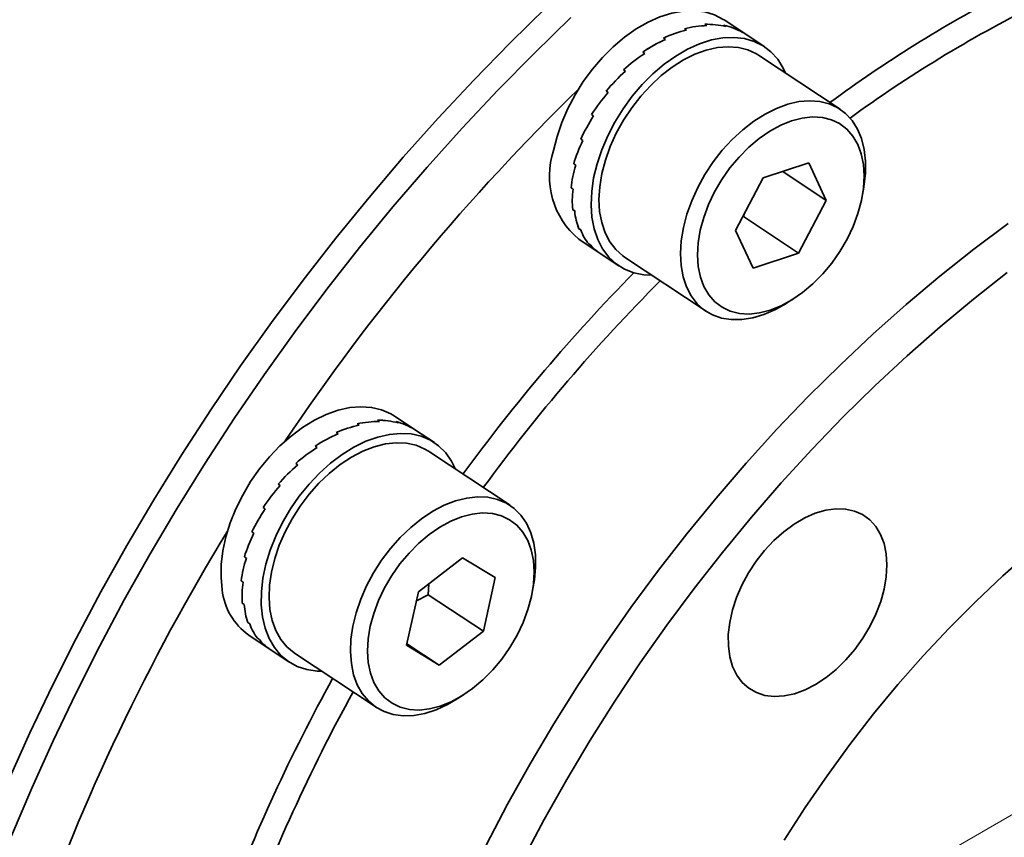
# Model space of a CAD drawing. Header units: millimetres. Extents: x -8713 to 3261, y -18743 to -8704.
# Tile 119 of 133: x 3158.89 to 3162.99, y -18293.39 to -18289.99. Entities that reach past the tile are written whole.
import ezdxf

# ---------------------------------------------------------------- set-up
doc = ezdxf.new("R2010")
doc.units = ezdxf.units.MM
doc.header["$LTSCALE"] = 10
doc.layers.add('1轮廓实线层', color=7, linetype='Continuous', lineweight=18)

msp = doc.modelspace()

# ---------------------------------------------------------------- linework, layer by layer
at = {"layer": '1轮廓实线层', "color": 7, "linetype": 'Continuous', "lineweight": 35}
for p, q in [((3161.9076, -18290.0512), (3161.822, -18289.9944)), ((3161.665, -18290.0362), (3161.6566, -18290.0307)), ((3161.6567, -18290.0307), (3161.665, -18290.0362)), ((3161.7501, -18290.018), (3161.7417, -18290.0125)), ((3161.7418, -18290.0124), (3161.7501, -18290.018)), ((3161.8291, -18290.0213), (3161.8207, -18290.0158)), ((3161.8208, -18290.0158), (3161.8291, -18290.0213)), ((3161.5775, -18290.0752), (3161.5692, -18290.0697)), ((3161.5693, -18290.0696), (3161.5776, -18290.0752)), ((3161.8986, -18290.0461), (3161.8902, -18290.0405)), ((3161.8903, -18290.0405), (3161.8986, -18290.0461)), ((3161.9891, -18290.1053), (3161.9076, -18290.0512)), ((3161.4916, -18290.1333), (3161.4832, -18290.1277)), ((3161.4833, -18290.1277), (3161.4917, -18290.1332)), ((3162.304, -18290.3661), (3161.9652, -18290.1413)), ((3161.4109, -18290.2079), (3161.4025, -18290.2023)), ((3161.4109, -18290.2078), (3161.4026, -18290.2022)), ((3161.3306, -18290.2901), (3161.339, -18290.2956)), ((3161.3389, -18290.2957), (3161.3306, -18290.2902)), ((3161.2789, -18290.393), (3161.2705, -18290.3874)), ((3161.2705, -18290.3874), (3161.2709, -18290.3876)), ((3161.2706, -18290.3873), (3161.2789, -18290.3929)), ((3161.225, -18290.4898), (3161.2334, -18290.4953)), ((3161.2333, -18290.4954), (3161.225, -18290.4899)), ((3161.225, -18290.4899), (3161.2252, -18290.4899)), ((3161.196, -18290.5929), (3161.2044, -18290.5984)), ((3161.2044, -18290.5985), (3161.196, -18290.593)), ((3161.196, -18290.593), (3161.1961, -18290.593)), ((3161.9845, -18290.6514), (3162.1736, -18290.5887)), ((3162.1736, -18290.5887), (3162.247, -18290.7449)), ((3161.8688, -18290.8703), (3161.9845, -18290.6514)), ((3162.0656, -18290.6245), (3162.247, -18290.7449)), ((3161.1848, -18290.6922), (3161.1931, -18290.6978)), ((3161.1931, -18290.6978), (3161.1848, -18290.6923)), ((3161.1849, -18290.6923), (3161.1848, -18290.6923)), ((3162.3979, -18290.7209), (3162.4032, -18290.6897)), ((3162.247, -18290.7449), (3162.1312, -18290.9638)), ((3161.1918, -18290.7834), (3161.2002, -18290.7889)), ((3161.1919, -18290.7835), (3161.1919, -18290.7834)), ((3161.2002, -18290.789), (3161.1919, -18290.7835)), ((3161.9023, -18290.8119), (3161.9066, -18290.7987)), ((3161.9023, -18290.8119), (3162.1312, -18290.9638)), ((3161.2169, -18290.8624), (3161.2252, -18290.868)), ((3161.2253, -18290.868), (3161.2169, -18290.8625)), ((3161.2169, -18290.8625), (3161.2169, -18290.8625)), ((3161.9421, -18291.0265), (3161.8688, -18290.8703)), ((3161.2169, -18290.9063), (3161.3025, -18290.963)), ((3161.2672, -18290.9315), (3161.2588, -18290.9259)), ((3161.2588, -18290.9259), (3161.2588, -18290.9259)), ((3161.2588, -18290.9259), (3161.2671, -18290.9314)), ((3161.3025, -18290.9631), (3161.384, -18291.0171)), ((3162.1312, -18290.9638), (3161.9421, -18291.0265)), ((3161.4079, -18290.9811), (3161.7467, -18291.206)), ((3162.0834, -18291.1716), (3162.11, -18291.1546)), ((3160.3028, -18291.6799), (3160.2945, -18291.6744)), ((3160.2945, -18291.6744), (3160.3029, -18291.6799)), ((3160.3873, -18291.6644), (3160.379, -18291.6588)), ((3160.3791, -18291.6588), (3160.3874, -18291.6644)), ((3160.5336, -18291.6976), (3160.449, -18291.6415)), ((3160.4654, -18291.6704), (3160.457, -18291.6648)), ((3160.4571, -18291.6649), (3160.4654, -18291.6704)), ((3160.2155, -18291.7164), (3160.2071, -18291.7109)), ((3160.2072, -18291.7108), (3160.2156, -18291.7164)), ((3160.5335, -18291.6977), (3160.5251, -18291.6922)), ((3160.5335, -18291.6977), (3160.5335, -18291.6978)), ((3160.6161, -18291.7524), (3160.5336, -18291.6976)), ((3160.1208, -18291.7666), (3160.1292, -18291.7721)), ((3160.1291, -18291.7722), (3160.1208, -18291.7667)), ((3160.9311, -18292.0132), (3160.5922, -18291.7884)), ((3160.0476, -18291.8449), (3160.0392, -18291.8393)), ((3160.0393, -18291.8393), (3160.0476, -18291.8448)), ((3159.966, -18291.9256), (3159.9744, -18291.9312)), ((3159.9743, -18291.9313), (3159.966, -18291.9257)), ((3159.9127, -18292.0275), (3159.9043, -18292.0219)), ((3159.9126, -18292.0276), (3159.9043, -18292.022)), ((3159.9043, -18292.022), (3159.9048, -18292.0222)), ((3159.8652, -18292.1296), (3159.8568, -18292.1241)), ((3159.8568, -18292.1241), (3159.857, -18292.1241)), ((3159.8569, -18292.124), (3159.8652, -18292.1295)), ((3159.8257, -18292.2272), (3159.8341, -18292.2328)), ((3159.834, -18292.2329), (3159.8257, -18292.2273)), ((3159.8257, -18292.2273), (3159.8258, -18292.2273)), ((3160.5497, -18292.3726), (3160.7338, -18292.2319)), ((3160.7338, -18292.2319), (3160.8689, -18292.3139)), ((3159.8122, -18292.3274), (3159.8123, -18292.3273)), ((3159.8122, -18292.3273), (3159.8206, -18292.3328)), ((3159.8206, -18292.3329), (3159.8122, -18292.3274)), ((3160.8689, -18292.3139), (3160.82, -18292.5368)), ((3160.5008, -18292.5955), (3160.5497, -18292.3726)), ((3160.5911, -18292.3849), (3160.5935, -18292.3392)), ((3161.0249, -18292.368), (3161.0302, -18292.3368)), ((3160.5413, -18292.411), (3160.5911, -18292.3849)), ((3160.5911, -18292.3849), (3160.82, -18292.5368)), ((3159.817, -18292.4198), (3159.817, -18292.4197)), ((3159.817, -18292.4197), (3159.8253, -18292.4252)), ((3159.8253, -18292.4253), (3159.817, -18292.4198)), ((3159.8482, -18292.5061), (3159.8398, -18292.5005)), ((3159.8399, -18292.5005), (3159.8398, -18292.5005)), ((3159.8398, -18292.5005), (3159.8482, -18292.506)), ((3160.82, -18292.5368), (3160.6359, -18292.6776)), ((3159.8439, -18292.5534), (3159.9284, -18292.6095)), ((3159.8797, -18292.566), (3159.888, -18292.5716)), ((3159.8881, -18292.5716), (3159.8797, -18292.5661)), ((3159.8797, -18292.5661), (3159.8797, -18292.5661)), ((3159.9285, -18292.6095), (3160.011, -18292.6643)), ((3160.6359, -18292.6776), (3160.5008, -18292.5955)), ((3160.5022, -18292.5889), (3160.6359, -18292.6776)), ((3160.0349, -18292.6283), (3160.3737, -18292.8531)), ((3160.7104, -18292.8188), (3160.737, -18292.8018))]:
    msp.add_line(p, q, dxfattribs=at)
at = {"layer": '1轮廓实线层'}
msp.add_line((3163.9041, -18292.7891), (3142.4258, -18305.1897), dxfattribs=at)
at = {"layer": '1轮廓实线层', "color": 7, "linetype": 'Continuous', "lineweight": 35, "flags": 128}
for points in [[(3158.8447, -18293.1575), (3158.9337, -18292.9595), (3159.0274, -18292.7625), (3159.1259, -18292.5669), (3159.2291, -18292.3729), (3159.3368, -18292.1806), (3159.4488, -18291.9903), (3159.5652, -18291.8022), (3159.6857, -18291.6165), (3159.8101, -18291.4335), (3159.9384, -18291.2534), (3160.0704, -18291.0764), (3160.2059, -18290.9026), (3160.3448, -18290.7323), (3160.4869, -18290.5657), (3160.6321, -18290.403), (3160.7802, -18290.2444), (3160.931, -18290.09), (3161.0843, -18289.94)], [(3161.822, -18289.9944), (3161.8185, -18289.9921), (3161.7818, -18289.9733), (3161.7414, -18289.9612), (3161.6979, -18289.9559), (3161.6519, -18289.9576), (3161.604, -18289.9663), (3161.555, -18289.9817), (3161.5054, -18290.0037), (3161.4561, -18290.0319), (3161.4076, -18290.0661), (3161.3607, -18290.1056), (3161.3161, -18290.15), (3161.2743, -18290.1986), (3161.2359, -18290.2507), (3161.2015, -18290.3056), (3161.1716, -18290.3626), (3161.1466, -18290.4207), (3161.1267, -18290.4793), (3161.1125, -18290.5375)], [(3161.1846, -18289.9848), (3161.0311, -18290.1336), (3160.88, -18290.2869), (3160.7317, -18290.4445), (3160.5863, -18290.6063), (3160.4439, -18290.772), (3160.3047, -18290.9414), (3160.1689, -18291.1144), (3160.0366, -18291.2908), (3159.9081, -18291.4702), (3159.7834, -18291.6526), (3159.6627, -18291.8377), (3159.5461, -18292.0252), (3159.4339, -18292.215), (3159.326, -18292.4069), (3159.2227, -18292.6005), (3159.1241, -18292.7957), (3159.0302, -18292.9923), (3158.9413, -18293.19), (3158.8574, -18293.3885)], [(3161.5256, -18290.2185), (3161.5724, -18290.1787), (3161.6208, -18290.1443), (3161.6701, -18290.1158), (3161.7197, -18290.0935), (3161.7688, -18290.0777), (3161.8167, -18290.0688), (3161.8628, -18290.0667), (3161.9065, -18290.0716), (3161.947, -18290.0834), (3161.9839, -18290.1019), (3162.0166, -18290.1268), (3162.0447, -18290.1578), (3162.0677, -18290.1945), (3162.0777, -18290.2159)], [(3161.4079, -18290.9811), (3161.4004, -18290.9759), (3161.3708, -18290.9496), (3161.3461, -18290.9174), (3161.3265, -18290.8798), (3161.3124, -18290.8374), (3161.3039, -18290.7908), (3161.3012, -18290.7407), (3161.3044, -18290.6879), (3161.3134, -18290.6331), (3161.328, -18290.5773), (3161.3481, -18290.5213), (3161.3733, -18290.4658), (3161.4032, -18290.4118), (3161.4375, -18290.36), (3161.4755, -18290.3113), (3161.5167, -18290.2664), (3161.5605, -18290.226), (3161.6062, -18290.1906), (3161.6531, -18290.1608), (3161.7005, -18290.1372), (3161.7477, -18290.1199), (3161.794, -18290.1094), (3161.8387, -18290.1056), (3161.881, -18290.1088), (3161.9204, -18290.1189), (3161.9563, -18290.1356), (3161.9652, -18290.1413)], [(3161.5204, -18291.0558), (3161.4881, -18291.0541), (3161.4459, -18291.0457), (3161.4072, -18291.0306), (3161.3723, -18291.0088), (3161.3418, -18290.9808), (3161.3162, -18290.9469), (3161.2958, -18290.9075), (3161.2809, -18290.8634), (3161.2716, -18290.8149), (3161.2682, -18290.7629), (3161.2707, -18290.7081), (3161.279, -18290.6512), (3161.293, -18290.5931), (3161.3126, -18290.5345), (3161.3374, -18290.4762), (3161.367, -18290.4192), (3161.4012, -18290.3642), (3161.4394, -18290.3119), (3161.4811, -18290.2631), (3161.5256, -18290.2185)], [(3162.0834, -18291.1716), (3162.0824, -18291.1723), (3162.0351, -18291.199), (3161.9877, -18291.2195), (3161.9409, -18291.2334), (3161.8953, -18291.2406), (3161.8517, -18291.2409), (3161.8108, -18291.2342), (3161.7731, -18291.2208), (3161.7392, -18291.2008), (3161.7097, -18291.1745), (3161.6849, -18291.1423), (3161.6653, -18291.1047), (3161.6512, -18291.0622), (3161.6427, -18291.0156), (3161.6401, -18290.9655), (3161.6432, -18290.9127), (3161.6522, -18290.858), (3161.6669, -18290.8022), (3161.6869, -18290.7461), (3161.7121, -18290.6906), (3161.7421, -18290.6366), (3161.7763, -18290.5849), (3161.8143, -18290.5362), (3161.8555, -18290.4912), (3161.8993, -18290.4508), (3161.945, -18290.4154), (3161.9919, -18290.3857), (3162.0393, -18290.362), (3162.0866, -18290.3448), (3162.1328, -18290.3342), (3162.1775, -18290.3305), (3162.2199, -18290.3337), (3162.2593, -18290.3437), (3162.2951, -18290.3605), (3162.3269, -18290.3837), (3162.3541, -18290.413), (3162.3763, -18290.448), (3162.3932, -18290.4881), (3162.4045, -18290.5327), (3162.4101, -18290.5811), (3162.4098, -18290.6327), (3162.4037, -18290.6865), (3162.4032, -18290.6897)], [(3162.1913, -18291.0917), (3162.2319, -18291.0506), (3162.2696, -18291.0055), (3162.3036, -18290.9569), (3162.3334, -18290.9058), (3162.3586, -18290.853), (3162.3785, -18290.7994), (3162.393, -18290.746), (3162.4018, -18290.6936), (3162.4046, -18290.6432), (3162.4016, -18290.5955), (3162.3926, -18290.5516), (3162.3779, -18290.5119), (3162.3578, -18290.4774), (3162.3325, -18290.4485), (3162.3025, -18290.4257), (3162.2684, -18290.4095), (3162.2306, -18290.4001), (3162.1899, -18290.3977), (3162.1469, -18290.4023), (3162.1024, -18290.4138), (3162.0571, -18290.432), (3162.0118, -18290.4567), (3161.9674, -18290.4874), (3161.9244, -18290.5235), (3161.8838, -18290.5646), (3161.8461, -18290.6097), (3161.8121, -18290.6583), (3161.7823, -18290.7094), (3161.7572, -18290.7622), (3161.7372, -18290.8158), (3161.7227, -18290.8692), (3161.7139, -18290.9216), (3161.7111, -18290.972), (3161.7141, -18291.0197), (3161.7231, -18291.0637), (3161.7378, -18291.1033), (3161.7579, -18291.1378), (3161.7832, -18291.1667), (3161.8132, -18291.1895), (3161.8474, -18291.2057), (3161.8851, -18291.2151), (3161.9259, -18291.2175), (3161.9688, -18291.2129), (3162.0134, -18291.2014), (3162.0586, -18291.1832), (3162.1039, -18291.1585), (3162.1483, -18291.1278), (3162.1913, -18291.0917)], [(3160.8312, -18293.4264), (3160.9207, -18293.2565), (3161.0148, -18293.0884), (3161.1133, -18292.9223), (3161.2161, -18292.7585), (3161.323, -18292.5973), (3161.4339, -18292.4389), (3161.5485, -18292.2835), (3161.6668, -18292.1314), (3161.7884, -18291.9828), (3161.9133, -18291.838), (3162.0412, -18291.6971), (3162.172, -18291.5605), (3162.3054, -18291.4283), (3162.4412, -18291.3007), (3162.5792, -18291.178), (3162.7192, -18291.0602), (3162.861, -18290.9477), (3163.0043, -18290.8405)], [(3160.8312, -18293.4264), (3160.9207, -18293.2565), (3161.0148, -18293.0884), (3161.1133, -18292.9223), (3161.2161, -18292.7585), (3161.323, -18292.5973), (3161.4339, -18292.4389), (3161.5485, -18292.2835), (3161.6668, -18292.1314), (3161.7884, -18291.9828), (3161.9133, -18291.838), (3162.0412, -18291.6971), (3162.172, -18291.5605), (3162.3054, -18291.4283), (3162.4412, -18291.3007), (3162.5792, -18291.178), (3162.7192, -18291.0602), (3162.861, -18290.9477), (3163.0043, -18290.8405)], [(3163, -18291.0453), (3162.8594, -18291.1555), (3162.7205, -18291.271), (3162.5836, -18291.3915), (3162.4488, -18291.5168), (3162.3164, -18291.6468), (3162.1866, -18291.7812), (3162.0596, -18291.9199), (3161.9356, -18292.0625), (3161.8147, -18292.2089), (3161.6972, -18292.3589), (3161.5833, -18292.5121), (3161.4731, -18292.6685), (3161.3668, -18292.8276), (3161.2646, -18292.9894), (3161.1667, -18293.1534), (3161.0731, -18293.3195), (3160.9841, -18293.4874)], [(3163, -18291.0453), (3162.8594, -18291.1555), (3162.7205, -18291.271), (3162.5836, -18291.3915), (3162.4488, -18291.5168), (3162.3164, -18291.6468), (3162.1866, -18291.7812), (3162.0596, -18291.9199), (3161.9356, -18292.0625), (3161.8147, -18292.2089), (3161.6972, -18292.3589), (3161.5833, -18292.5121), (3161.4731, -18292.6685), (3161.3668, -18292.8276), (3161.2646, -18292.9894), (3161.1667, -18293.1534), (3161.0731, -18293.3195), (3160.9841, -18293.4874)], [(3160.449, -18291.6415), (3160.4344, -18291.6326), (3160.3965, -18291.6159), (3160.3551, -18291.6059), (3160.3108, -18291.6029), (3160.2641, -18291.6067), (3160.2158, -18291.6175), (3160.1665, -18291.635), (3160.117, -18291.659), (3160.0678, -18291.6891), (3160.0198, -18291.725), (3159.9735, -18291.7661), (3159.9297, -18291.8119), (3159.8889, -18291.8616), (3159.8517, -18291.9147), (3159.8187, -18291.9704), (3159.7902, -18292.0278), (3159.7668, -18292.0862), (3159.7487, -18292.1447), (3159.7362, -18292.2026), (3159.7294, -18292.2591), (3159.7285, -18292.3132), (3159.7334, -18292.3643)], [(3160.0171, -18292.0282), (3160.0541, -18291.975), (3160.0947, -18291.9251), (3160.1384, -18291.8791), (3160.1846, -18291.8378), (3160.2326, -18291.8016), (3160.2817, -18291.7712), (3160.3312, -18291.7469), (3160.3805, -18291.7291), (3160.4289, -18291.718), (3160.4757, -18291.7138), (3160.5201, -18291.7165), (3160.5617, -18291.7261), (3160.5998, -18291.7425), (3160.6339, -18291.7655), (3160.6634, -18291.7947), (3160.6881, -18291.8296), (3160.7047, -18291.863)], [(3160.0349, -18292.6283), (3160.0334, -18292.6273), (3160.003, -18292.6021), (3159.9774, -18292.571), (3159.9568, -18292.5344), (3159.9416, -18292.4928), (3159.9321, -18292.4469), (3159.9283, -18292.3975), (3159.9304, -18292.3451), (3159.9383, -18292.2907), (3159.9519, -18292.235), (3159.9709, -18292.1789), (3159.9952, -18292.1232), (3160.0243, -18292.0689), (3160.0578, -18292.0166), (3160.0951, -18291.9673), (3160.1358, -18291.9216), (3160.1791, -18291.8803), (3160.2245, -18291.8439), (3160.2713, -18291.8131), (3160.3186, -18291.7883), (3160.3659, -18291.7698), (3160.4125, -18291.7579), (3160.4575, -18291.7529), (3160.5003, -18291.7548), (3160.5403, -18291.7636), (3160.5769, -18291.7791), (3160.5922, -18291.7884)], [(3160.7104, -18292.8188), (3160.671, -18292.8416), (3160.6236, -18292.8633), (3160.5766, -18292.8785), (3160.5307, -18292.8869), (3160.4867, -18292.8885), (3160.4452, -18292.8831), (3160.4069, -18292.8709), (3160.3722, -18292.8521), (3160.3419, -18292.827), (3160.3162, -18292.7959), (3160.2956, -18292.7592), (3160.2804, -18292.7177), (3160.2709, -18292.6718), (3160.2671, -18292.6223), (3160.2692, -18292.5699), (3160.2771, -18292.5155), (3160.2907, -18292.4598), (3160.3098, -18292.4037), (3160.334, -18292.3481), (3160.3631, -18292.2937), (3160.3966, -18292.2415), (3160.4339, -18292.1922), (3160.4746, -18292.1465), (3160.5179, -18292.1051), (3160.5633, -18292.0688), (3160.6101, -18292.0379), (3160.6575, -18292.0131), (3160.7048, -18291.9946), (3160.7513, -18291.9828), (3160.7963, -18291.9778), (3160.8391, -18291.9797), (3160.8791, -18291.9885), (3160.9157, -18292.004), (3160.9483, -18292.026), (3160.9763, -18292.0542), (3160.9995, -18292.0881), (3161.0174, -18292.1273), (3161.0298, -18292.1711), (3161.0365, -18292.2189), (3161.0373, -18292.2699), (3161.0323, -18292.3234), (3161.0302, -18292.3368)], [(3160.1474, -18292.7029), (3160.1289, -18292.7024), (3160.0858, -18292.6962), (3160.0459, -18292.6831), (3160.0097, -18292.6634), (3159.9779, -18292.6373), (3159.9507, -18292.6052), (3159.9286, -18292.5675), (3159.912, -18292.5248), (3159.9009, -18292.4776), (3159.8957, -18292.4266), (3159.8963, -18292.3726), (3159.9028, -18292.3163), (3159.915, -18292.2585), (3159.9329, -18292.1999), (3159.9561, -18292.1415), (3159.9843, -18292.084), (3160.0171, -18292.0282)], [(3160.9306, -18292.604), (3160.9604, -18292.5529), (3160.9856, -18292.5001), (3161.0055, -18292.4465), (3161.02, -18292.3931), (3161.0288, -18292.3407), (3161.0316, -18292.2903), (3161.0286, -18292.2427), (3161.0196, -18292.1987), (3161.0049, -18292.1591), (3160.9848, -18292.1245), (3160.9595, -18292.0956), (3160.9295, -18292.0729), (3160.8954, -18292.0567), (3160.8576, -18292.0473), (3160.8169, -18292.0448), (3160.7739, -18292.0494), (3160.7294, -18292.0609), (3160.6841, -18292.0792), (3160.6388, -18292.1038), (3160.5944, -18292.1345), (3160.5515, -18292.1707), (3160.5108, -18292.2117), (3160.4732, -18292.2569), (3160.4391, -18292.3054), (3160.4093, -18292.3566), (3160.3842, -18292.4094), (3160.3642, -18292.4629), (3160.3497, -18292.5164), (3160.341, -18292.5688), (3160.3381, -18292.6192), (3160.3412, -18292.6668), (3160.3501, -18292.7108), (3160.3648, -18292.7504), (3160.3849, -18292.7849), (3160.4102, -18292.8138), (3160.4402, -18292.8366), (3160.4744, -18292.8528), (3160.5121, -18292.8622), (3160.5529, -18292.8647), (3160.5958, -18292.8601), (3160.6404, -18292.8486), (3160.6856, -18292.8303), (3160.7309, -18292.8056), (3160.7754, -18292.7749), (3160.8183, -18292.7388), (3160.8589, -18292.6978), (3160.8966, -18292.6526), (3160.9306, -18292.604)], [(3162.4991, -18292.2614), (3162.496, -18292.2151), (3162.4872, -18292.1725), (3162.4726, -18292.1342), (3162.4526, -18292.101), (3162.4276, -18292.0734), (3162.3979, -18292.052), (3162.3641, -18292.0372), (3162.3269, -18292.0291), (3162.2868, -18292.0279), (3162.2447, -18292.0338), (3162.2012, -18292.0465), (3162.1571, -18292.0658), (3162.1132, -18292.0914), (3162.0703, -18292.1228), (3162.0291, -18292.1595), (3161.9905, -18292.2008), (3161.955, -18292.246), (3161.9234, -18292.2942), (3161.8961, -18292.3447), (3161.8737, -18292.3965), (3161.8566, -18292.4486), (3161.845, -18292.5003), (3161.8393, -18292.5504), (3161.8394, -18292.5982), (3161.8453, -18292.6428), (3161.8571, -18292.6833), (3161.8744, -18292.7191), (3161.897, -18292.7496), (3161.9244, -18292.7741), (3161.9562, -18292.7923), (3161.9917, -18292.8038), (3162.0305, -18292.8084), (3162.0717, -18292.8061), (3162.1146, -18292.7968), (3162.1585, -18292.7807), (3162.2026, -18292.7582), (3162.2461, -18292.7297), (3162.2882, -18292.6955), (3162.3282, -18292.6564), (3162.3653, -18292.6131), (3162.3989, -18292.5663), (3162.4285, -18292.5168), (3162.4534, -18292.4656), (3162.4732, -18292.4135), (3162.4875, -18292.3615), (3162.4962, -18292.3105), (3162.4991, -18292.2614)], [(3162.4991, -18292.2614), (3162.496, -18292.2151), (3162.4872, -18292.1725), (3162.4726, -18292.1342), (3162.4526, -18292.101), (3162.4276, -18292.0734), (3162.3979, -18292.052), (3162.3641, -18292.0372), (3162.3269, -18292.0291), (3162.2868, -18292.0279), (3162.2447, -18292.0338), (3162.2012, -18292.0465), (3162.1571, -18292.0658), (3162.1132, -18292.0914), (3162.0703, -18292.1228), (3162.0291, -18292.1595), (3161.9905, -18292.2008), (3161.955, -18292.246), (3161.9234, -18292.2942), (3161.8961, -18292.3447), (3161.8737, -18292.3965), (3161.8566, -18292.4486), (3161.845, -18292.5003), (3161.8393, -18292.5504), (3161.8394, -18292.5982), (3161.8453, -18292.6428), (3161.8571, -18292.6833), (3161.8744, -18292.7191), (3161.897, -18292.7496), (3161.9244, -18292.7741), (3161.9562, -18292.7923), (3161.9917, -18292.8038), (3162.0305, -18292.8084), (3162.0717, -18292.8061), (3162.1146, -18292.7968), (3162.1585, -18292.7807), (3162.2026, -18292.7582), (3162.2461, -18292.7297), (3162.2882, -18292.6955), (3162.3282, -18292.6564), (3162.3653, -18292.6131), (3162.3989, -18292.5663), (3162.4285, -18292.5168), (3162.4534, -18292.4656), (3162.4732, -18292.4135), (3162.4875, -18292.3615), (3162.4962, -18292.3105), (3162.4991, -18292.2614)], [(3162.0721, -18293.4062), (3162.159, -18293.2706), (3162.2499, -18293.1377), (3162.3447, -18293.0078), (3162.4431, -18292.8811), (3162.5449, -18292.758), (3162.6499, -18292.6388), (3162.7578, -18292.5236), (3162.8685, -18292.4128), (3162.9815, -18292.3066), (3163.0968, -18292.2053)], [(3162.0721, -18293.4062), (3162.159, -18293.2706), (3162.2499, -18293.1377), (3162.3447, -18293.0078), (3162.4431, -18292.8811), (3162.5449, -18292.758), (3162.6499, -18292.6388), (3162.7578, -18292.5236), (3162.8685, -18292.4128), (3162.9815, -18292.3066), (3163.0968, -18292.2053)]]:
    msp.add_lwpolyline(points, dxfattribs=at)
at = {"layer": '1轮廓实线层', "color": 7, "linetype": 'Continuous', "lineweight": 35}
for centre, radius, start, end in [((3165.551, -18294.8013), 5.5443, 117.5555, 126.3886), ((3165.5145, -18294.7429), 5.3738, 116.5504, 126.1336), ((3167.6665, -18296.8997), 9.2415, 134.27084, 146.10226), ((3161.4354, -18290.6452), 0.3404, 161.5622, 230.0674), ((3166.845, -18296.351), 7.5689, 135.49972, 143.82407), ((3166.8457, -18296.3537), 7.4697, 135.0832, 143.77483), ((3167.5284, -18296.8665), 9.1073, 148.5909, 160.52602), ((3159.999, -18292.336), 0.2671, 186.0985, 234.4959), ((3166.71, -18296.3281), 7.4427, 151.11817, 159.42887), ((3166.658, -18296.302), 7.2831, 151.1654, 159.95638)]:
    msp.add_arc(centre, radius, start, end, dxfattribs=at)
for centre, major_axis, ratio, start_param, end_param in [((3161.6114, -18290.5113), (0.3511, 0.4218), 0.697923, 0.755732, 0.965171), ((3161.603, -18290.5058), (0.3601, 0.4152), 0.683074, 0.767939, 0.977379), ((3161.6114, -18290.5113), (0.3389, 0.4308), 0.709859, 0.527897, 0.737336), ((3161.603, -18290.5058), (0.3511, 0.4219), 0.697936, 0.546081, 0.75552), ((3161.6114, -18290.5113), (0.3238, 0.4415), 0.717974, 0.294899, 0.504339), ((3161.603, -18290.5058), (0.3388, 0.4308), 0.709868, 0.31824, 0.52768), ((3161.6114, -18290.5113), (0.3069, 0.4531), 0.721582, 0.058573, 0.268012), ((3161.603, -18290.5058), (0.3238, 0.4415), 0.71798, 0.085238, 0.294678), ((3161.6114, -18290.5113), (0.3601, 0.4152), 0.683059, 0.977585, 1.187025), ((3161.603, -18290.5058), (0.3659, 0.411), 0.666229, 0.983869, 1.193308), ((3161.6114, -18290.5113), (0.2894, 0.4645), 0.72035, 6.262452, 6.314167), ((3161.603, -18290.5058), (0.3069, 0.4531), 0.721583, 0.006832, 0.05835), ((3161.6114, -18290.5113), (0.3659, 0.411), 0.666213, 1.193509, 1.402948), ((3161.603, -18290.5058), (0.3684, 0.4092), 0.648306, 1.194481, 1.40392), ((3161.603, -18290.5058), (0.3681, 0.4096), 0.630122, 1.400654, 1.610094), ((3161.6114, -18290.5113), (0.3684, 0.4092), 0.648289, 1.404117, 1.613556), ((3161.6114, -18290.5113), (0.3681, 0.4096), 0.630105, 1.610286, 1.819726), ((3161.603, -18290.5058), (0.3652, 0.412), 0.612404, 1.603322, 1.812762), ((3161.603, -18290.5058), (0.36, 0.4159), 0.595792, 1.803351, 2.01279), ((3161.6114, -18290.5113), (0.3652, 0.412), 0.612388, 1.812951, 2.022391), ((3161.603, -18290.5058), (0.3529, 0.4211), 0.580847, 2.001483, 2.210923), ((3161.6114, -18290.5113), (0.36, 0.4159), 0.595777, 2.012978, 2.222417), ((3161.603, -18290.5058), (0.3442, 0.4274), 0.568062, 2.198319, 2.407759), ((3161.6114, -18290.5113), (0.3529, 0.4211), 0.580834, 2.211109, 2.420548), ((3161.6114, -18290.5113), (0.3442, 0.4274), 0.568051, 2.407944, 2.617383), ((3161.603, -18290.5058), (0.3342, 0.4345), 0.557853, 2.394316, 2.603756), ((3161.603, -18290.5058), (0.3232, 0.442), 0.550556, 2.589808, 2.799248), ((3161.6114, -18290.5113), (0.3342, 0.4345), 0.557845, 2.60394, 2.81338), ((3161.603, -18290.5058), (0.3116, 0.4499), 0.546415, 2.785029, 2.994468), ((3161.6114, -18290.5113), (0.3232, 0.4421), 0.550551, 2.799432, 3.008871), ((3161.603, -18290.5058), (0.2996, 0.4579), 0.545569, 2.980145, 3.138067), ((3161.6114, -18290.5113), (0.3115, 0.4499), 0.546413, 2.994652, 3.152377), ((3160.2384, -18292.1584), (0.3371, 0.432), 0.711099, 0.499027, 0.708466), ((3160.23, -18292.1529), (0.3497, 0.4229), 0.699607, 0.51792, 0.72736), ((3160.2384, -18292.1584), (0.3218, 0.4429), 0.718683, 0.265493, 0.474932), ((3160.23, -18292.1529), (0.3371, 0.432), 0.711108, 0.289369, 0.498809), ((3160.2384, -18292.1584), (0.3047, 0.4545), 0.721695, 0.028924, 0.238363), ((3160.23, -18292.1529), (0.3218, 0.4429), 0.718688, 0.055831, 0.265271), ((3160.2384, -18292.1584), (0.3592, 0.4159), 0.685045, 0.950185, 1.159625), ((3160.23, -18292.1529), (0.3653, 0.4114), 0.668412, 0.957184, 1.166624), ((3160.2384, -18292.1584), (0.3497, 0.4228), 0.699594, 0.727572, 0.937012), ((3160.23, -18292.1529), (0.3592, 0.4159), 0.68506, 0.740539, 0.949979), ((3160.2384, -18292.1584), (0.2872, 0.4659), 0.719856, 6.259097, 6.284631), ((3160.23, -18292.1529), (0.3047, 0.4545), 0.721695, 0.003363, 0.0287), ((3160.2384, -18292.1584), (0.3653, 0.4114), 0.668395, 1.166825, 1.376265), ((3160.23, -18292.1529), (0.3683, 0.4093), 0.650576, 1.168416, 1.377856), ((3160.23, -18292.1529), (0.3683, 0.4095), 0.632384, 1.375093, 1.584533), ((3160.2384, -18292.1584), (0.3683, 0.4093), 0.650559, 1.378052, 1.587492), ((3160.23, -18292.1529), (0.3657, 0.4116), 0.614571, 1.57815, 1.787589), ((3160.2384, -18292.1584), (0.3683, 0.4095), 0.632367, 1.584726, 1.794165), ((3160.2384, -18292.1584), (0.3657, 0.4116), 0.614555, 1.787779, 1.997219), ((3160.23, -18292.1529), (0.3608, 0.4153), 0.597788, 1.778465, 1.987904), ((3160.23, -18292.1529), (0.3539, 0.4204), 0.582607, 1.976799, 2.186238), ((3160.2384, -18292.1584), (0.3608, 0.4153), 0.597773, 1.988092, 2.197531), ((3160.23, -18292.1529), (0.3454, 0.4266), 0.569527, 2.173769, 2.383208), ((3160.2384, -18292.1584), (0.3539, 0.4204), 0.582593, 2.186424, 2.395864), ((3160.23, -18292.1529), (0.3355, 0.4335), 0.558976, 2.36985, 2.57929), ((3160.2384, -18292.1584), (0.3454, 0.4266), 0.569516, 2.383393, 2.592833), ((3160.23, -18292.1529), (0.3246, 0.4411), 0.5513, 2.565391, 2.77483), ((3160.2384, -18292.1584), (0.3355, 0.4336), 0.558967, 2.579474, 2.788914), ((3160.23, -18292.1529), (0.313, 0.4489), 0.546754, 2.760635, 2.970074), ((3160.2384, -18292.1584), (0.3246, 0.4411), 0.551294, 2.775014, 2.984454), ((3160.23, -18292.1529), (0.3011, 0.4569), 0.545492, 2.955757, 3.139859), ((3160.2384, -18292.1584), (0.313, 0.4489), 0.546752, 2.970258, 3.154163)]:
    msp.add_ellipse(centre, major_axis=major_axis, ratio=ratio, start_param=start_param, end_param=end_param, dxfattribs=at)

doc.saveas('drawing.dxf')
